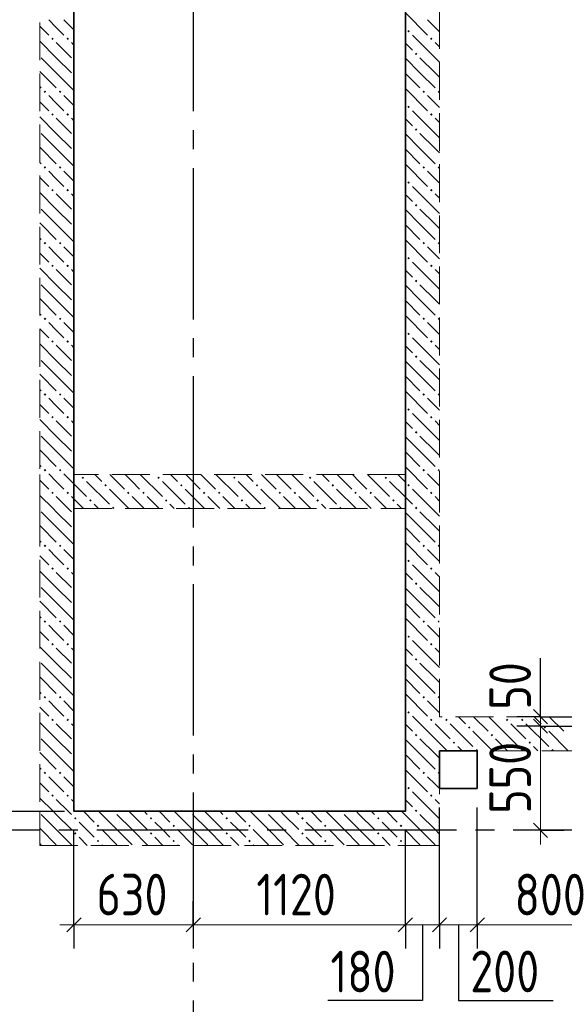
# Model space of a CAD drawing. Header units: millimetres. Extents: x 0 to 61017, y 0 to 42000.
# Tile 9 of 28: x 16804 to 19679, y 27880 to 33084. Entities that reach past the tile are written whole.
import ezdxf

# ---------------------------------------------------------------- set-up
doc = ezdxf.new("R2010")
doc.units = ezdxf.units.MM
doc.linetypes.add('______2', pattern=[270, 200, -70])
doc.linetypes.add('______5', pattern=[1100, 800, -100, 100, -100])
for name, color, linetype, lineweight in [('Standard', 7, 'Continuous', 25), ('Оси', 40, '______5', 18), ('Размерная выноска', 7, 'Continuous', 13)]:
    doc.layers.add(name, color=color, linetype=linetype, lineweight=lineweight)
doc.layers.add('ЖБ Перекрытие верхний уровень', color=7, linetype='Continuous', lineweight=25, true_color=0xe0e0ff)
doc.layers.add('ЖБ Стена верхний уровень', color=7, linetype='Continuous', lineweight=25, true_color=0x006e00)
doc.styles.add('GOST 2.304-81', font='txt')

msp = doc.modelspace()

# ---------------------------------------------------------------- hatches: boundary and pattern name
at = {"layer": 'ЖБ Стена верхний уровень', "linetype": 'Continuous', "lineweight": 18, "transparency": 33554687}
for points in [[(18850.5, 33023.1), (18857, 33029.6), (18863.5, 33023.1), (18857, 33016.6)], [(16970.5, 32983.1), (16977, 32989.6), (16983.5, 32983.1), (16977, 32976.6)], [(17050.5, 32983.1), (17057, 32989.6), (17063.5, 32983.1), (17057, 32976.6)], [(18970.5, 32983.1), (18977, 32989.6), (18983.5, 32983.1), (18977, 32976.6)], [(18890.5, 32903.1), (18897, 32909.6), (18903.4, 32903.1), (18897, 32896.6)], [(16930.5, 32703.1), (16937, 32709.6), (16943.5, 32703.1), (16937, 32696.6)], [(17010.5, 32703.1), (17016.9, 32709.6), (17023.4, 32703.1), (17016.9, 32696.6)], [(18930.5, 32703.1), (18937, 32709.6), (18943.5, 32703.1), (18937, 32696.6)], [(19010.5, 32703.1), (19016.9, 32709.6), (19020, 32706.6), (19020, 32699.7), (19016.9, 32696.6)], [(18850.5, 32623.1), (18857, 32629.6), (18863.5, 32623.1), (18857, 32616.6)], [(16970.5, 32583.1), (16977, 32589.6), (16983.5, 32583.1), (16977, 32576.6)], [(17050.5, 32583.1), (17057, 32589.6), (17063.5, 32583.1), (17057, 32576.6)], [(18970.5, 32583.1), (18977, 32589.6), (18983.5, 32583.1), (18977, 32576.6)], [(18890.5, 32503.1), (18897, 32509.6), (18903.4, 32503.1), (18897, 32496.6)], [(16930.5, 32303.1), (16937, 32309.6), (16943.5, 32303.1), (16937, 32296.6)], [(17010.5, 32303.1), (17016.9, 32309.6), (17023.4, 32303.1), (17016.9, 32296.6)], [(18930.5, 32303.1), (18937, 32309.6), (18943.5, 32303.1), (18937, 32296.6)], [(19010.5, 32303.1), (19016.9, 32309.6), (19020, 32306.6), (19020, 32299.7), (19016.9, 32296.6)], [(18850.5, 32223.1), (18857, 32229.6), (18863.5, 32223.1), (18857, 32216.6)], [(16970.5, 32183.1), (16977, 32189.6), (16983.5, 32183.1), (16977, 32176.6)], [(17050.5, 32183.1), (17057, 32189.6), (17063.5, 32183.1), (17057, 32176.6)], [(18970.5, 32183.1), (18977, 32189.6), (18983.5, 32183.1), (18977, 32176.6)], [(18890.5, 32103.1), (18897, 32109.6), (18903.4, 32103.1), (18897, 32096.6)], [(16930.5, 31903.1), (16937, 31909.6), (16943.5, 31903.1), (16937, 31896.6)], [(17010.5, 31903.1), (17016.9, 31909.6), (17023.4, 31903.1), (17016.9, 31896.6)], [(18930.5, 31903.1), (18937, 31909.6), (18943.5, 31903.1), (18937, 31896.6)], [(19010.5, 31903.1), (19016.9, 31909.6), (19020, 31906.6), (19020, 31899.7), (19016.9, 31896.6)], [(18850.5, 31823.1), (18857, 31829.6), (18863.5, 31823.1), (18857, 31816.6)], [(16970.5, 31783.1), (16977, 31789.6), (16983.5, 31783.1), (16977, 31776.6)], [(17050.5, 31783.1), (17057, 31789.6), (17063.5, 31783.1), (17057, 31776.6)], [(18970.5, 31783.1), (18977, 31789.6), (18983.5, 31783.1), (18977, 31776.6)], [(18890.5, 31703.1), (18897, 31709.6), (18903.4, 31703.1), (18897, 31696.6)], [(16930.5, 31503.1), (16937, 31509.6), (16943.5, 31503.1), (16937, 31496.6)], [(17010.5, 31503.1), (17016.9, 31509.6), (17023.4, 31503.1), (17016.9, 31496.6)], [(18930.5, 31503.1), (18937, 31509.6), (18943.5, 31503.1), (18937, 31496.6)], [(19010.5, 31503.1), (19016.9, 31509.6), (19020, 31506.6), (19020, 31499.7), (19016.9, 31496.6)], [(16970.5, 31383.1), (16977, 31389.6), (16983.5, 31383.1), (16977, 31376.6)], [(17050.5, 31383.1), (17057, 31389.6), (17063.5, 31383.1), (17057, 31376.6)], [(18850.5, 31423.1), (18857, 31429.6), (18863.5, 31423.1), (18857, 31416.6)], [(18970.5, 31383.1), (18977, 31389.6), (18983.5, 31383.1), (18977, 31376.6)], [(18890.5, 31303.1), (18897, 31309.6), (18903.4, 31303.1), (18897, 31296.6)], [(16930.5, 31103.1), (16937, 31109.6), (16943.5, 31103.1), (16937, 31096.6)], [(17010.5, 31103.1), (17016.9, 31109.6), (17023.4, 31103.1), (17016.9, 31096.6)], [(18930.5, 31103.1), (18937, 31109.6), (18943.5, 31103.1), (18937, 31096.6)], [(19010.5, 31103.1), (19016.9, 31109.6), (19020, 31106.6), (19020, 31099.7), (19016.9, 31096.6)], [(18850.5, 31023.1), (18857, 31029.6), (18863.5, 31023.1), (18857, 31016.6)], [(16970.5, 30983.1), (16977, 30989.6), (16983.5, 30983.1), (16977, 30976.6)], [(17050.5, 30983.1), (17057, 30989.6), (17063.5, 30983.1), (17057, 30976.6)], [(18970.5, 30983.1), (18977, 30989.6), (18983.5, 30983.1), (18977, 30976.6)], [(18890.5, 30903.1), (18897, 30909.6), (18903.4, 30903.1), (18897, 30896.6)], [(16930.5, 30703.1), (16937, 30709.6), (16943.5, 30703.1), (16937, 30696.6)], [(17010.5, 30703.1), (17016.9, 30709.6), (17023.4, 30703.1), (17016.9, 30696.6)], [(18930.5, 30703.1), (18937, 30709.6), (18943.5, 30703.1), (18937, 30696.6)], [(19010.5, 30703.1), (19016.9, 30709.6), (19020, 30706.6), (19020, 30699.7), (19016.9, 30696.6)], [(17130.5, 30663.1), (17137, 30669.6), (17143.5, 30663.1), (17137, 30656.6)], [(17530.5, 30663.1), (17537, 30669.6), (17543.5, 30663.1), (17537, 30656.6)], [(17930.5, 30663.1), (17937, 30669.6), (17943.5, 30663.1), (17937, 30656.6)], [(18330.5, 30663.1), (18337, 30669.6), (18343.5, 30663.1), (18337, 30656.6)], [(18730.5, 30663.1), (18737, 30669.6), (18743.5, 30663.1), (18737, 30656.6)], [(17250.5, 30623.1), (17257, 30629.6), (17263.5, 30623.1), (17257, 30616.6)], [(17650.5, 30623.1), (17657, 30629.6), (17663.5, 30623.1), (17657, 30616.6)], [(18050.5, 30623.1), (18057, 30629.6), (18063.5, 30623.1), (18057, 30616.6)], [(18450.5, 30623.1), (18457, 30629.6), (18463.5, 30623.1), (18457, 30616.6)], [(18850.5, 30623.1), (18857, 30629.6), (18863.5, 30623.1), (18857, 30616.6)], [(16970.5, 30583.1), (16977, 30589.6), (16983.5, 30583.1), (16977, 30576.6)], [(17050.5, 30583.1), (17057, 30589.6), (17063.5, 30583.1), (17057, 30576.6)], [(17170.5, 30543.1), (17177, 30549.6), (17183.5, 30543.1), (17177, 30536.6)], [(17370.5, 30583.1), (17377, 30589.6), (17383.5, 30583.1), (17377, 30576.6)], [(17450.5, 30583.1), (17457, 30589.6), (17463.5, 30583.1), (17457, 30576.6)], [(17570.5, 30543.1), (17577, 30549.6), (17583.5, 30543.1), (17577, 30536.6)], [(17770.5, 30583.1), (17777, 30589.6), (17783.5, 30583.1), (17777, 30576.6)], [(17850.5, 30583.1), (17857, 30589.6), (17863.5, 30583.1), (17857, 30576.6)], [(17970.5, 30543.1), (17977, 30549.6), (17983.5, 30543.1), (17977, 30536.6)], [(18170.5, 30583.1), (18177, 30589.6), (18183.5, 30583.1), (18177, 30576.6)], [(18250.5, 30583.1), (18257, 30589.6), (18263.5, 30583.1), (18257, 30576.6)], [(18370.5, 30543.1), (18377, 30549.6), (18383.5, 30543.1), (18377, 30536.6)], [(18570.5, 30583.1), (18577, 30589.6), (18583.5, 30583.1), (18577, 30576.6)], [(18650.5, 30583.1), (18657, 30589.6), (18663.5, 30583.1), (18657, 30576.6)], [(18770.5, 30543.1), (18777, 30549.6), (18783.5, 30543.1), (18777, 30536.6)], [(18970.5, 30583.1), (18977, 30589.6), (18983.5, 30583.1), (18977, 30576.6)], [(17290.5, 30503.1), (17297, 30509.6), (17303.4, 30503.1), (17300.3, 30500), (17293.6, 30500)], [(17690.5, 30503.1), (17697, 30509.6), (17703.4, 30503.1), (17700.3, 30500), (17693.6, 30500)], [(18090.5, 30503.1), (18097, 30509.6), (18103.4, 30503.1), (18100.3, 30500), (18093.6, 30500)], [(18490.5, 30503.1), (18497, 30509.6), (18503.4, 30503.1), (18500.3, 30500), (18493.6, 30500)], [(18890.5, 30503.1), (18897, 30509.6), (18903.4, 30503.1), (18900.3, 30500), (18893.6, 30500)], [(18900.3, 30500), (18897, 30496.6), (18893.6, 30500)], [(16930.5, 30303.1), (16937, 30309.6), (16943.5, 30303.1), (16937, 30296.6)], [(17010.5, 30303.1), (17016.9, 30309.6), (17023.4, 30303.1), (17016.9, 30296.6)], [(18930.5, 30303.1), (18937, 30309.6), (18943.5, 30303.1), (18937, 30296.6)], [(19010.5, 30303.1), (19016.9, 30309.6), (19020, 30306.6), (19020, 30299.7), (19016.9, 30296.6)], [(16970.5, 30183.1), (16977, 30189.6), (16983.5, 30183.1), (16977, 30176.6)], [(17050.5, 30183.1), (17057, 30189.6), (17063.5, 30183.1), (17057, 30176.6)], [(18850.5, 30223.1), (18857, 30229.6), (18863.5, 30223.1), (18857, 30216.6)], [(18970.5, 30183.1), (18977, 30189.6), (18983.5, 30183.1), (18977, 30176.6)], [(18890.5, 30103.1), (18897, 30109.6), (18903.4, 30103.1), (18897, 30096.6)], [(16930.5, 29903.1), (16937, 29909.6), (16943.5, 29903.1), (16937, 29896.6)], [(17010.5, 29903.1), (17016.9, 29909.6), (17023.4, 29903.1), (17016.9, 29896.6)], [(18930.5, 29903.1), (18937, 29909.6), (18943.5, 29903.1), (18937, 29896.6)], [(19010.5, 29903.1), (19016.9, 29909.6), (19020, 29906.6), (19020, 29899.7), (19016.9, 29896.6)], [(18850.5, 29823.1), (18857, 29829.6), (18863.5, 29823.1), (18857, 29816.6)], [(16970.5, 29783.1), (16977, 29789.6), (16983.5, 29783.1), (16977, 29776.6)], [(17050.5, 29783.1), (17057, 29789.6), (17063.5, 29783.1), (17057, 29776.6)], [(18970.5, 29783.1), (18977, 29789.6), (18983.5, 29783.1), (18977, 29776.6)], [(18890.5, 29703.1), (18897, 29709.6), (18903.4, 29703.1), (18897, 29696.6)], [(16930.5, 29503.1), (16937, 29509.6), (16943.5, 29503.1), (16937, 29496.6)], [(17010.5, 29503.1), (17016.9, 29509.6), (17023.4, 29503.1), (17016.9, 29496.6)], [(18930.5, 29503.1), (18937, 29509.6), (18943.5, 29503.1), (18937, 29496.6)], [(19010.5, 29503.1), (19016.9, 29509.6), (19020, 29506.6), (19020, 29499.7), (19016.9, 29496.6)], [(18850.5, 29423.1), (18857, 29429.6), (18863.5, 29423.1), (18857, 29416.6)], [(16970.5, 29383.1), (16977, 29389.6), (16983.5, 29383.1), (16977, 29376.6)], [(17050.5, 29383.1), (17057, 29389.6), (17063.5, 29383.1), (17057, 29376.6)], [(18970.5, 29383.1), (18977, 29389.6), (18983.5, 29383.1), (18977, 29376.6)], [(19050.5, 29383.1), (19057, 29389.6), (19063.5, 29383.1), (19057, 29376.6)], [(19370.5, 29383.1), (19377, 29389.6), (19383.5, 29383.1), (19377, 29376.6)], [(19450.5, 29383.1), (19457, 29389.6), (19463.5, 29383.1), (19457, 29376.6)], [(18890.5, 29303.1), (18897, 29309.6), (18903.4, 29303.1), (18897, 29296.6)], [(19170.5, 29343.1), (19177, 29349.6), (19183.5, 29343.1), (19177, 29336.6)], [(19290.5, 29303.1), (19297, 29309.6), (19303.4, 29303.1), (19297, 29296.6)], [(19570.5, 29343.1), (19577, 29349.6), (19583.5, 29343.1), (19577, 29336.6)], [(19090.5, 29263.1), (19097, 29269.6), (19103.4, 29263.1), (19097, 29256.6)], [(19490.5, 29263.1), (19497, 29269.6), (19503.4, 29263.1), (19497, 29256.6)], [(19210.5, 29223.1), (19216.9, 29229.6), (19223.4, 29223.1), (19220.3, 29220), (19213.6, 29220)], [(19610.5, 29223.1), (19616.9, 29229.6), (19623.4, 29223.1), (19620.3, 29220), (19613.6, 29220)], [(16930.5, 29103.1), (16937, 29109.6), (16943.5, 29103.1), (16937, 29096.6)], [(17010.5, 29103.1), (17016.9, 29109.6), (17023.4, 29103.1), (17016.9, 29096.6)], [(18930.5, 29103.1), (18937, 29109.6), (18943.5, 29103.1), (18937, 29096.6)], [(19010.5, 29103.1), (19016.9, 29109.6), (19020, 29106.6), (19020, 29099.7), (19016.9, 29096.6)], [(16970.5, 28983.1), (16977, 28989.6), (16983.5, 28983.1), (16977, 28976.6)], [(17050.5, 28983.1), (17057, 28989.6), (17063.5, 28983.1), (17057, 28976.6)], [(18850.5, 29023.1), (18857, 29029.6), (18863.5, 29023.1), (18857, 29016.6)], [(18970.5, 28983.1), (18977, 28989.6), (18983.5, 28983.1), (18977, 28976.6)], [(17300.3, 28900), (17297, 28896.6), (17293.6, 28900)], [(17700.3, 28900), (17697, 28896.6), (17693.6, 28900)], [(18100.3, 28900), (18097, 28896.6), (18093.6, 28900)], [(18500.3, 28900), (18497, 28896.6), (18493.6, 28900)], [(18890.5, 28903.1), (18897, 28909.6), (18903.4, 28903.1), (18897, 28896.6)], [(17090.5, 28863.1), (17097, 28869.6), (17103.4, 28863.1), (17097, 28856.6)], [(17490.5, 28863.1), (17497, 28869.6), (17503.4, 28863.1), (17497, 28856.6)], [(17890.5, 28863.1), (17897, 28869.6), (17903.4, 28863.1), (17897, 28856.6)], [(18290.5, 28863.1), (18297, 28869.6), (18303.4, 28863.1), (18297, 28856.6)], [(18690.5, 28863.1), (18697, 28869.6), (18703.4, 28863.1), (18697, 28856.6)], [(17090.5, 28783.1), (17097, 28789.6), (17103.4, 28783.1), (17097, 28776.6)], [(17210.5, 28823.1), (17216.9, 28829.6), (17223.4, 28823.1), (17216.9, 28816.6)], [(17490.5, 28783.1), (17497, 28789.6), (17503.4, 28783.1), (17497, 28776.6)], [(17610.5, 28823.1), (17616.9, 28829.6), (17623.4, 28823.1), (17616.9, 28816.6)], [(17890.5, 28783.1), (17897, 28789.6), (17903.4, 28783.1), (17897, 28776.6)], [(18010.5, 28823.1), (18016.9, 28829.6), (18023.4, 28823.1), (18016.9, 28816.6)], [(18290.5, 28783.1), (18297, 28789.6), (18303.4, 28783.1), (18297, 28776.6)], [(18410.5, 28823.1), (18416.9, 28829.6), (18423.4, 28823.1), (18416.9, 28816.6)], [(18690.5, 28783.1), (18697, 28789.6), (18703.4, 28783.1), (18697, 28776.6)], [(18810.5, 28823.1), (18816.9, 28829.6), (18823.4, 28823.1), (18816.9, 28816.6)], [(17210.5, 28743.1), (17216.9, 28749.6), (17223.4, 28743.1), (17216.9, 28736.6)], [(17610.5, 28743.1), (17616.9, 28749.6), (17623.4, 28743.1), (17616.9, 28736.6)], [(18010.5, 28743.1), (18016.9, 28749.6), (18023.4, 28743.1), (18016.9, 28736.6)], [(18410.5, 28743.1), (18416.9, 28749.6), (18423.4, 28743.1), (18416.9, 28736.6)], [(18810.5, 28743.1), (18816.9, 28749.6), (18823.4, 28743.1), (18816.9, 28736.6)]]:
    msp.add_hatch(color=7, dxfattribs=at).paths.add_polyline_path(points, flags=16)

# ---------------------------------------------------------------- linework, layer by layer
at = {"layer": 'Standard', "color": 7, "linetype": 'Continuous', "lineweight": 13, "transparency": 33554687}
for p, q in [((19553.5, 29400), (19553.5, 29475)), ((19553.5, 29400), (19553.5, 29350)), ((19553.5, 28800), (19553.5, 28725)), ((17090, 28300), (17015, 28300)), ((17720, 28300), (18840, 28300)), ((18840, 28300), (19020, 28300)), ((19020, 28300), (19220, 28300)), ((19220, 28300), (20020, 28300))]:
    msp.add_line(p, q, dxfattribs=at)
at = {"layer": 'Standard', "color": 7, "linetype": 'Continuous', "lineweight": 25, "transparency": 33554687}
for p, q in [((19516, 29437.5), (19591, 29362.5)), ((19516, 29387.5), (19591, 29312.5)), ((19516, 28837.5), (19591, 28762.5)), ((17052.5, 28262.5), (17127.5, 28337.5)), ((17682.5, 28262.5), (17757.5, 28337.5)), ((18802.5, 28262.5), (18877.5, 28337.5)), ((18982.5, 28262.5), (19057.5, 28337.5)), ((19182.5, 28262.5), (19257.5, 28337.5))]:
    msp.add_line(p, q, dxfattribs=at)
at = {"layer": 'Standard', "color": 251, "linetype": 'Continuous', "lineweight": -3, "true_color": 0x656565, "transparency": 33554687}
for p, q in [((19553.5, 29400), (19428.5, 29400)), ((19553.5, 29400), (19678.5, 29400)), ((19553.5, 29400), (20015, 29400)), ((19553.5, 29350), (19428.5, 29350)), ((19553.5, 29350), (19678.5, 29350)), ((19553.5, 29350), (20015, 29350)), ((17090, 28300), (17090, 28800)), ((19553.5, 28800), (19428.5, 28800)), ((19553.5, 28800), (19678.5, 28800)), ((19553.5, 28800), (19553.5, 28800)), ((17090, 28300), (17090, 28425)), ((17720, 28300), (17720, 28425)), ((18840, 28300), (18840, 28425)), ((19020, 28300), (19020, 28425)), ((19220, 28300), (19220, 28425)), ((17090, 28300), (17090, 28175)), ((17720, 28300), (17720, 28175)), ((17720, 28300), (17720, 28300)), ((18840, 28300), (18840, 28175)), ((19020, 28300), (19020, 28175)), ((19220, 28300), (19220, 28175))]:
    msp.add_line(p, q, dxfattribs=at)
at = {"layer": 'Standard', "color": 7, "linetype": 'Continuous', "lineweight": 13, "transparency": 33554687}
for points in [[(19553.5, 29350), (19553.5, 29339.9), (19553.5, 29339.9), (19553.5, 28800)], [(17090, 28300), (17217.8, 28300), (17217.8, 28300), (17288.9, 28300), (17288.9, 28300), (17389.9, 28300), (17389.9, 28300), (17488.7, 28300), (17488.7, 28300), (17720, 28300)]]:
    msp.add_lwpolyline(points, dxfattribs=at)
at = {"layer": 'Standard', "color": 251, "linetype": 'Continuous', "lineweight": -3, "true_color": 0x656565, "transparency": 33554687}
for points in [[(16297.2, 28900), (16545.5, 28900), (16545.5, 28900), (17040, 28900)], [(19020, 28300), (19020, 28317), (19020, 28317), (19020, 28317), (19020, 28317), (19020, 28317), (19020, 28317), (19020, 28914.4), (19020, 28914.4), (19020, 28920)], [(19220, 28300), (19220, 28317), (19220, 28317), (19220, 28317), (19220, 28317), (19220, 28317), (19220, 28317), (19220, 28920)], [(18840, 28300), (18840, 28317), (18840, 28317), (18840, 28317), (18840, 28317), (18840, 28317), (18840, 28317), (18840, 28800)]]:
    msp.add_lwpolyline(points, dxfattribs=at)
at = {"layer": 'ЖБ Перекрытие верхний уровень', "color": 7, "linetype": 'Continuous', "lineweight": 35, "transparency": 33554687}
for p, q in [((17090, 33340), (17090, 28900)), ((18840, 28900), (18840, 33340)), ((19220, 29220), (19020, 29220)), ((19020, 29220), (19020, 29020)), ((19220, 29020), (19220, 29220)), ((19020, 29020), (19220, 29020)), ((17090, 28900), (18840, 28900))]:
    msp.add_line(p, q, dxfattribs=at)
at = {"layer": 'ЖБ Стена верхний уровень', "color": 251, "linetype": '______2', "lineweight": 13, "true_color": 0x656565, "transparency": 33554687}
for p, q in [((16910, 33340), (16910, 30680)), ((17090, 30680), (17090, 33340)), ((18840, 33340), (18840, 30680)), ((19020, 30500), (19020, 33340)), ((16910, 30680), (16910, 30500)), ((18840, 30680), (17090, 30680)), ((16910, 30500), (16910, 28900)), ((17090, 28900), (17090, 30500)), ((17090, 30500), (18840, 30500)), ((18840, 30500), (18840, 28900)), ((19020, 29400), (19020, 30500)), ((20115, 29400), (19020, 29400)), ((19020, 29220), (21550, 29220)), ((19020, 28720), (19020, 29220)), ((16910, 28900), (16910, 28720)), ((18840, 28900), (17090, 28900)), ((16910, 28720), (18840, 28720)), ((18840, 28720), (19020, 28720))]:
    msp.add_line(p, q, dxfattribs=at)
at = {"layer": 'ЖБ Стена верхний уровень', "color": 9, "linetype": 'Continuous', "lineweight": 18, "true_color": 0xc7c7c7, "transparency": 33554687}
for p, q in [((18840, 33120.1), (18957, 33003.1)), ((16910, 33050.1), (16957, 33003.1)), ((16997, 33043.1), (16957, 33083.1)), ((17037, 33083.1), (17090, 33030.1)), ((18997, 33043.1), (18957, 33083.1)), ((17037, 33003.1), (16997, 33043.1)), ((18997, 32883.1), (18877, 33003.1)), ((19020, 33020.1), (18997, 33043.1)), ((16997, 32883.1), (16910, 32970.1)), ((16997, 32963.1), (17077, 32883.1)), ((17077, 32963.1), (17090, 32950.1)), ((18840, 32960.1), (18877, 32923.1)), ((18997, 32963.1), (19020, 32940.1)), ((16916.9, 32883.1), (16997, 32803.1)), ((16997, 32883.1), (17077, 32803.1)), ((18916.9, 32803.1), (18840, 32880.1)), ((18916.9, 32883.1), (18997, 32803.1)), ((18997, 32883.1), (19020, 32860.1)), ((16916.9, 32803.1), (16910, 32810.1)), ((16916.9, 32803.1), (16997, 32723.1)), ((16997, 32803.1), (17090, 32710.1)), ((18840, 32800.1), (18916.9, 32723.1)), ((18916.9, 32803.1), (18997, 32723.1)), ((18997, 32803.1), (19020, 32780.1)), ((16910, 32730.1), (16916.9, 32723.1)), ((16997, 32643.1), (16957, 32683.1)), ((17037, 32683.1), (17090, 32630.1)), ((18840, 32720.1), (18957, 32603.1)), ((18997, 32643.1), (18957, 32683.1)), ((16910, 32650.1), (16957, 32603.1)), ((17037, 32603.1), (16997, 32643.1)), ((19020, 32620.1), (18997, 32643.1)), ((18997, 32483.1), (18877, 32603.1)), ((16997, 32483.1), (16910, 32570.1)), ((16997, 32563.1), (17077, 32483.1)), ((17077, 32563.1), (17090, 32550.1)), ((18840, 32560.1), (18877, 32523.1)), ((18997, 32563.1), (19020, 32540.1)), ((16916.9, 32483.1), (16997, 32403.1)), ((16997, 32483.1), (17077, 32403.1)), ((18916.9, 32403.1), (18840, 32480.1)), ((18916.9, 32483.1), (18997, 32403.1)), ((18997, 32483.1), (19020, 32460.1)), ((16916.9, 32403.1), (16910, 32410.1)), ((16916.9, 32403.1), (16997, 32323.1)), ((16997, 32403.1), (17090, 32310.1)), ((18840, 32400.1), (18916.9, 32323.1)), ((18916.9, 32403.1), (18997, 32323.1)), ((18997, 32403.1), (19020, 32380.1)), ((16910, 32330.1), (16916.9, 32323.1)), ((18840, 32320.1), (18957, 32203.1)), ((16997, 32243.1), (16957, 32283.1)), ((17037, 32283.1), (17090, 32230.1)), ((18997, 32243.1), (18957, 32283.1)), ((16910, 32250.1), (16957, 32203.1)), ((17037, 32203.1), (16997, 32243.1)), ((19020, 32220.1), (18997, 32243.1)), ((16997, 32083.1), (16910, 32170.1)), ((16997, 32163.1), (17077, 32083.1)), ((17077, 32163.1), (17090, 32150.1)), ((18997, 32083.1), (18877, 32203.1)), ((18997, 32163.1), (19020, 32140.1)), ((18840, 32160.1), (18877, 32123.1)), ((16916.9, 32083.1), (16997, 32003.1)), ((16997, 32083.1), (17077, 32003.1)), ((18916.9, 32003.1), (18840, 32080.1)), ((18916.9, 32083.1), (18997, 32003.1)), ((18997, 32083.1), (19020, 32060.1)), ((16916.9, 32003.1), (16910, 32010.1)), ((16916.9, 32003.1), (16997, 31923.1)), ((16997, 32003.1), (17090, 31910.1)), ((18840, 32000.1), (18916.9, 31923.1)), ((18916.9, 32003.1), (18997, 31923.1)), ((18997, 32003.1), (19020, 31980.1)), ((16910, 31930.1), (16916.9, 31923.1)), ((18840, 31920.1), (18957, 31803.1)), ((16910, 31850.1), (16957, 31803.1)), ((16997, 31843.1), (16957, 31883.1)), ((17037, 31883.1), (17090, 31830.1)), ((18997, 31843.1), (18957, 31883.1)), ((17037, 31803.1), (16997, 31843.1)), ((18997, 31683.1), (18877, 31803.1)), ((19020, 31820.1), (18997, 31843.1)), ((16997, 31683.1), (16910, 31770.1)), ((16997, 31763.1), (17077, 31683.1)), ((17077, 31763.1), (17090, 31750.1)), ((18840, 31760.1), (18877, 31723.1)), ((18997, 31763.1), (19020, 31740.1)), ((16916.9, 31683.1), (16997, 31603.1)), ((16997, 31683.1), (17077, 31603.1)), ((18916.9, 31603.1), (18840, 31680.1)), ((18916.9, 31683.1), (18997, 31603.1)), ((18997, 31683.1), (19020, 31660.1)), ((16916.9, 31603.1), (16910, 31610.1)), ((16916.9, 31603.1), (16997, 31523.1)), ((16997, 31603.1), (17090, 31510.1)), ((18840, 31600.1), (18916.9, 31523.1)), ((18916.9, 31603.1), (18997, 31523.1)), ((18997, 31603.1), (19020, 31580.1)), ((16910, 31530.1), (16916.9, 31523.1)), ((18840, 31520.1), (18957, 31403.1)), ((16910, 31450.1), (16957, 31403.1)), ((16997, 31443.1), (16957, 31483.1)), ((17037, 31403.1), (16997, 31443.1)), ((17037, 31483.1), (17090, 31430.1)), ((18997, 31443.1), (18957, 31483.1)), ((19020, 31420.1), (18997, 31443.1)), ((18997, 31283.1), (18877, 31403.1)), ((16997, 31283.1), (16910, 31370.1)), ((16997, 31363.1), (17077, 31283.1)), ((17077, 31363.1), (17090, 31350.1)), ((18840, 31360.1), (18877, 31323.1)), ((18997, 31363.1), (19020, 31340.1)), ((16916.9, 31283.1), (16997, 31203.1)), ((16997, 31283.1), (17077, 31203.1)), ((18916.9, 31203.1), (18840, 31280.1)), ((18916.9, 31283.1), (18997, 31203.1)), ((18997, 31283.1), (19020, 31260.1)), ((16916.9, 31203.1), (16910, 31210.1)), ((16916.9, 31203.1), (16997, 31123.1)), ((16997, 31203.1), (17090, 31110.1)), ((18840, 31200.1), (18916.9, 31123.1)), ((18916.9, 31203.1), (18997, 31123.1)), ((18997, 31203.1), (19020, 31180.1)), ((16910, 31130.1), (16916.9, 31123.1)), ((16997, 31043.1), (16957, 31083.1)), ((17037, 31083.1), (17090, 31030.1)), ((18840, 31120.1), (18957, 31003.1)), ((18997, 31043.1), (18957, 31083.1)), ((16910, 31050.1), (16957, 31003.1)), ((17037, 31003.1), (16997, 31043.1)), ((19020, 31020.1), (18997, 31043.1)), ((16997, 30883.1), (16910, 30970.1)), ((18997, 30883.1), (18877, 31003.1)), ((16997, 30963.1), (17077, 30883.1)), ((17077, 30963.1), (17090, 30950.1)), ((18840, 30960.1), (18877, 30923.1)), ((18997, 30963.1), (19020, 30940.1)), ((16916.9, 30883.1), (16997, 30803.1)), ((16997, 30883.1), (17077, 30803.1)), ((18916.9, 30803.1), (18840, 30880.1)), ((18916.9, 30883.1), (18997, 30803.1)), ((18997, 30883.1), (19020, 30860.1)), ((16916.9, 30803.1), (16910, 30810.1)), ((16916.9, 30803.1), (16997, 30723.1)), ((16997, 30803.1), (17090, 30710.1)), ((18840, 30800.1), (18916.9, 30723.1)), ((18916.9, 30803.1), (18997, 30723.1)), ((18997, 30803.1), (19020, 30780.1)), ((16910, 30730.1), (16916.9, 30723.1)), ((18840, 30720.1), (18957, 30603.1)), ((16960.1, 30680), (16957, 30683.1)), ((16997, 30643.1), (16960.1, 30680)), ((17037, 30683.1), (17040.1, 30680)), ((17040.1, 30680), (17157, 30563.1)), ((17200.1, 30680), (17237, 30643.1)), ((17280.1, 30680), (17357, 30603.1)), ((17397, 30643.1), (17360.1, 30680)), ((17440.1, 30680), (17557, 30563.1)), ((17600.1, 30680), (17637, 30643.1)), ((17680.1, 30680), (17757, 30603.1)), ((17797, 30643.1), (17760.1, 30680)), ((17840.1, 30680), (17957, 30563.1)), ((18000.1, 30680), (18037, 30643.1)), ((18080.1, 30680), (18157, 30603.1)), ((18197, 30643.1), (18160.1, 30680)), ((18240.1, 30680), (18357, 30563.1)), ((18400.1, 30680), (18437, 30643.1)), ((18480.1, 30680), (18557, 30603.1)), ((18597, 30643.1), (18560.1, 30680)), ((18640.1, 30680), (18757, 30563.1)), ((18800.1, 30680), (18837, 30643.1)), ((18997, 30643.1), (18957, 30683.1)), ((16910, 30650.1), (16957, 30603.1)), ((17037, 30603.1), (16997, 30643.1)), ((17157, 30643.1), (17277, 30523.1)), ((17380.1, 30500), (17277, 30603.1)), ((17437, 30603.1), (17397, 30643.1)), ((17557, 30643.1), (17677, 30523.1)), ((17780.1, 30500), (17677, 30603.1)), ((17837, 30603.1), (17797, 30643.1)), ((17957, 30643.1), (18077, 30523.1)), ((18180.1, 30500), (18077, 30603.1)), ((18237, 30603.1), (18197, 30643.1)), ((18357, 30643.1), (18477, 30523.1)), ((18580.1, 30500), (18477, 30603.1)), ((18637, 30603.1), (18597, 30643.1)), ((18757, 30643.1), (18840, 30560.1)), ((18980.1, 30500), (18877, 30603.1)), ((19020, 30620.1), (18997, 30643.1)), ((16980.1, 30500), (16910, 30570.1)), ((16997, 30563.1), (17060.1, 30500)), ((17077, 30563.1), (17140.1, 30500)), ((17397, 30563.1), (17460.1, 30500)), ((17477, 30563.1), (17540.1, 30500)), ((17797, 30563.1), (17860.1, 30500)), ((17877, 30563.1), (17940.1, 30500)), ((18197, 30563.1), (18260.1, 30500)), ((18277, 30563.1), (18340.1, 30500)), ((18597, 30563.1), (18660.1, 30500)), ((18677, 30563.1), (18740.1, 30500)), ((18840, 30560.1), (18877, 30523.1)), ((18997, 30563.1), (19020, 30540.1)), ((16997, 30483.1), (16980.1, 30500)), ((17060.1, 30500), (17077, 30483.1)), ((17220.1, 30500), (17197, 30523.1)), ((17620.1, 30500), (17597, 30523.1)), ((18020.1, 30500), (17997, 30523.1)), ((18420.1, 30500), (18397, 30523.1)), ((18820.1, 30500), (18797, 30523.1)), ((18997, 30483.1), (18980.1, 30500)), ((16916.9, 30483.1), (16997, 30403.1)), ((16997, 30483.1), (17077, 30403.1)), ((18916.9, 30403.1), (18840, 30480.1)), ((18916.9, 30483.1), (18997, 30403.1)), ((18997, 30483.1), (19020, 30460.1)), ((16916.9, 30403.1), (16910, 30410.1)), ((16916.9, 30403.1), (16997, 30323.1)), ((16997, 30403.1), (17090, 30310.1)), ((18840, 30400.1), (18916.9, 30323.1)), ((18916.9, 30403.1), (18997, 30323.1)), ((18997, 30403.1), (19020, 30380.1)), ((16910, 30330.1), (16916.9, 30323.1)), ((18840, 30320.1), (18957, 30203.1)), ((16910, 30250.1), (16957, 30203.1)), ((16997, 30243.1), (16957, 30283.1)), ((17037, 30203.1), (16997, 30243.1)), ((17037, 30283.1), (17090, 30230.1)), ((18997, 30243.1), (18957, 30283.1)), ((19020, 30220.1), (18997, 30243.1)), ((18997, 30083.1), (18877, 30203.1)), ((16997, 30083.1), (16910, 30170.1)), ((16997, 30163.1), (17077, 30083.1)), ((17077, 30163.1), (17090, 30150.1)), ((18840, 30160.1), (18877, 30123.1)), ((18997, 30163.1), (19020, 30140.1)), ((16916.9, 30083.1), (16997, 30003.1)), ((16997, 30083.1), (17077, 30003.1)), ((18916.9, 30003.1), (18840, 30080.1)), ((18916.9, 30083.1), (18997, 30003.1)), ((18997, 30083.1), (19020, 30060.1)), ((16916.9, 30003.1), (16910, 30010.1)), ((16916.9, 30003.1), (16997, 29923.1)), ((16997, 30003.1), (17090, 29910.1)), ((18840, 30000.1), (18916.9, 29923.1)), ((18916.9, 30003.1), (18997, 29923.1)), ((18997, 30003.1), (19020, 29980.1)), ((16910, 29930.1), (16916.9, 29923.1)), ((16997, 29843.1), (16957, 29883.1)), ((17037, 29883.1), (17090, 29830.1)), ((18840, 29920.1), (18957, 29803.1)), ((18997, 29843.1), (18957, 29883.1)), ((16910, 29850.1), (16957, 29803.1)), ((17037, 29803.1), (16997, 29843.1)), ((19020, 29820.1), (18997, 29843.1)), ((16997, 29683.1), (16910, 29770.1)), ((18997, 29683.1), (18877, 29803.1)), ((16997, 29763.1), (17077, 29683.1)), ((17077, 29763.1), (17090, 29750.1)), ((18840, 29760.1), (18877, 29723.1)), ((18997, 29763.1), (19020, 29740.1)), ((16916.9, 29683.1), (16997, 29603.1)), ((16997, 29683.1), (17077, 29603.1)), ((18916.9, 29603.1), (18840, 29680.1)), ((18916.9, 29683.1), (18997, 29603.1)), ((18997, 29683.1), (19020, 29660.1)), ((16916.9, 29603.1), (16910, 29610.1)), ((16916.9, 29603.1), (16997, 29523.1)), ((16997, 29603.1), (17090, 29510.1)), ((18840, 29600.1), (18916.9, 29523.1)), ((18916.9, 29603.1), (18997, 29523.1)), ((18997, 29603.1), (19020, 29580.1)), ((16910, 29530.1), (16916.9, 29523.1)), ((18840, 29520.1), (18957, 29403.1)), ((16997, 29443.1), (16957, 29483.1)), ((17037, 29483.1), (17090, 29430.1)), ((18997, 29443.1), (18957, 29483.1)), ((16910, 29450.1), (16957, 29403.1)), ((17037, 29403.1), (16997, 29443.1)), ((18997, 29283.1), (18877, 29403.1)), ((19020, 29420.1), (18997, 29443.1)), ((16997, 29283.1), (16910, 29370.1)), ((16997, 29363.1), (17077, 29283.1)), ((17077, 29363.1), (17090, 29350.1)), ((18840, 29360.1), (18877, 29323.1)), ((18997, 29363.1), (19020, 29340.1)), ((19077, 29363.1), (19197, 29243.1)), ((19120.1, 29400), (19157, 29363.1)), ((19200.1, 29400), (19277, 29323.1)), ((19397, 29283.1), (19280.1, 29400)), ((19397, 29363.1), (19477, 29283.1)), ((19477, 29363.1), (19597, 29243.1)), ((19520.1, 29400), (19557, 29363.1)), ((19600.1, 29400), (19677, 29323.1)), ((19020, 29340.1), (19077, 29283.1)), ((19300.1, 29220), (19197, 29323.1)), ((19700.1, 29220), (19597, 29323.1)), ((16916.9, 29283.1), (16997, 29203.1)), ((16997, 29283.1), (17077, 29203.1)), ((18916.9, 29203.1), (18840, 29280.1)), ((18916.9, 29283.1), (18997, 29203.1)), ((18997, 29283.1), (19020, 29260.1)), ((19020, 29260.1), (19060.1, 29220)), ((19316.9, 29283.1), (19380.1, 29220)), ((19397, 29283.1), (19460.1, 29220)), ((16916.9, 29203.1), (16910, 29210.1)), ((16916.9, 29203.1), (16997, 29123.1)), ((16997, 29203.1), (17090, 29110.1)), ((18840, 29200.1), (18916.9, 29123.1)), ((18916.9, 29203.1), (18997, 29123.1)), ((18997, 29203.1), (19020, 29180.1)), ((19140.1, 29220), (19116.9, 29243.1)), ((19540.1, 29220), (19516.9, 29243.1)), ((16910, 29130.1), (16916.9, 29123.1)), ((18840, 29120.1), (18957, 29003.1)), ((16910, 29050.1), (16957, 29003.1)), ((16997, 29043.1), (16957, 29083.1)), ((17037, 29003.1), (16997, 29043.1)), ((17037, 29083.1), (17090, 29030.1)), ((18997, 29043.1), (18957, 29083.1)), ((19020, 29020.1), (18997, 29043.1)), ((18997, 28883.1), (18877, 29003.1)), ((16980.1, 28900), (16910, 28970.1)), ((16997, 28963.1), (17060.1, 28900)), ((17077, 28963.1), (17090, 28950.1)), ((18840, 28960.1), (18877, 28923.1)), ((18997, 28963.1), (19020, 28940.1)), ((16916.9, 28883.1), (16997, 28803.1)), ((16997, 28883.1), (16980.1, 28900)), ((16997, 28883.1), (17077, 28803.1)), ((17060.1, 28900), (17077, 28883.1)), ((17140.1, 28900), (17197, 28843.1)), ((17316.9, 28803.1), (17220.1, 28900)), ((17316.9, 28883.1), (17397, 28803.1)), ((17397, 28883.1), (17380.1, 28900)), ((17397, 28883.1), (17477, 28803.1)), ((17460.1, 28900), (17477, 28883.1)), ((17540.1, 28900), (17597, 28843.1)), ((17716.9, 28803.1), (17620.1, 28900)), ((17716.9, 28883.1), (17797, 28803.1)), ((17797, 28883.1), (17780.1, 28900)), ((17797, 28883.1), (17877, 28803.1)), ((17860.1, 28900), (17877, 28883.1)), ((17940.1, 28900), (17997, 28843.1)), ((18116.9, 28803.1), (18020.1, 28900)), ((18116.9, 28883.1), (18197, 28803.1)), ((18197, 28883.1), (18180.1, 28900)), ((18197, 28883.1), (18277, 28803.1)), ((18260.1, 28900), (18277, 28883.1)), ((18340.1, 28900), (18397, 28843.1)), ((18516.9, 28803.1), (18420.1, 28900)), ((18516.9, 28883.1), (18597, 28803.1)), ((18597, 28883.1), (18580.1, 28900)), ((18597, 28883.1), (18677, 28803.1)), ((18660.1, 28900), (18677, 28883.1)), ((18740.1, 28900), (18797, 28843.1)), ((18840, 28880.1), (18820.1, 28900)), ((18916.9, 28883.1), (18997, 28803.1)), ((18997, 28883.1), (19020, 28860.1)), ((17157, 28803.1), (17116.9, 28843.1)), ((17557, 28803.1), (17516.9, 28843.1)), ((17957, 28803.1), (17916.9, 28843.1)), ((18357, 28803.1), (18316.9, 28843.1)), ((18757, 28803.1), (18716.9, 28843.1)), ((18916.9, 28803.1), (18840, 28880.1)), ((16916.9, 28803.1), (16910, 28810.1)), ((16916.9, 28803.1), (16997, 28723.1)), ((16997, 28803.1), (17080.1, 28720)), ((17197, 28763.1), (17157, 28803.1)), ((17237, 28803.1), (17316.9, 28723.1)), ((17316.9, 28803.1), (17397, 28723.1)), ((17397, 28803.1), (17480.1, 28720)), ((17597, 28763.1), (17557, 28803.1)), ((17637, 28803.1), (17716.9, 28723.1)), ((17716.9, 28803.1), (17797, 28723.1)), ((17797, 28803.1), (17880.1, 28720)), ((17997, 28763.1), (17957, 28803.1)), ((18037, 28803.1), (18116.9, 28723.1)), ((18116.9, 28803.1), (18197, 28723.1)), ((18197, 28803.1), (18280.1, 28720)), ((18397, 28763.1), (18357, 28803.1)), ((18437, 28803.1), (18516.9, 28723.1)), ((18516.9, 28803.1), (18597, 28723.1)), ((18597, 28803.1), (18680.1, 28720)), ((18797, 28763.1), (18757, 28803.1)), ((18837, 28803.1), (18840, 28800.1)), ((18840, 28800.1), (18916.9, 28723.1)), ((18916.9, 28803.1), (18997, 28723.1)), ((18997, 28803.1), (19020, 28780.1)), ((16910, 28730.1), (16916.9, 28723.1)), ((17116.9, 28763.1), (17160.1, 28720)), ((17516.9, 28763.1), (17560.1, 28720)), ((17916.9, 28763.1), (17960.1, 28720)), ((18316.9, 28763.1), (18360.1, 28720)), ((18716.9, 28763.1), (18760.1, 28720)), ((17237, 28723.1), (17240.1, 28720)), ((17637, 28723.1), (17640.1, 28720)), ((18037, 28723.1), (18040.1, 28720)), ((18437, 28723.1), (18440.1, 28720)), ((18837, 28723.1), (18840, 28720.1)), ((18840, 28720.1), (18840.1, 28720))]:
    msp.add_line(p, q, dxfattribs=at)
at = {"layer": 'Оси', "color": 8, "linetype": '______5', "lineweight": -3, "transparency": 33554687}
for p, q in [((17720, 38900), (17720, 16970)), ((49910, 28800), (4600, 28800))]:
    msp.add_line(p, q, dxfattribs=at)
at = {"layer": 'Размерная выноска', "color": 7, "linetype": 'Continuous', "lineweight": 25, "transparency": 33554687}
msp.add_line((19553.5, 29400), (19553.5, 29710), dxfattribs=at)
at = {"layer": 'Размерная выноска', "color": 7, "linetype": 'Continuous', "lineweight": 35, "transparency": 33554687}
msp.add_lwpolyline([(17090, 33340), (18840, 33340), (18840, 28900), (17090, 28900), (17090, 33340)], dxfattribs=at)
at = {"layer": 'Размерная выноска', "color": 7, "linetype": 'Continuous', "lineweight": 25, "transparency": 33554687}
for points in [[(18930, 28300), (18930, 27900), (18430, 27900)], [(19120, 28300), (19120, 27900), (19620, 27900)]]:
    msp.add_lwpolyline(points, dxfattribs=at)

# ---------------------------------------------------------------- texts
at = {"layer": 'Standard', "color": 7, "linetype": 'Continuous', "lineweight": 25, "transparency": 33554687, "char_height": 220, "attachment_point": 7, "rotation": 90, "style": 'GOST 2.304-81'}
for s, insert, width in [('50', (19503.5, 29437.5), 375.735), ('550', (19503.5, 28887.3), 500.826)]:
    msp.add_mtext(s, dxfattribs=dict(at, insert=insert, width=width))
at = {"layer": 'Standard', "color": 7, "linetype": 'Continuous', "lineweight": 25, "transparency": 33554687, "char_height": 220, "attachment_point": 7, "style": 'GOST 2.304-81'}
for s, insert, width in [('630', (17209.5, 28350), 516.396), ('1120', (18053.2, 28350), 578.848), ('800', (19416.7, 28350), 531.96), ('180', (18444.6, 27943), 485.079), ('200', (19182.9, 27943.7), 531.973)]:
    msp.add_mtext(s, dxfattribs=dict(at, insert=insert, width=width))

doc.saveas('drawing.dxf')
